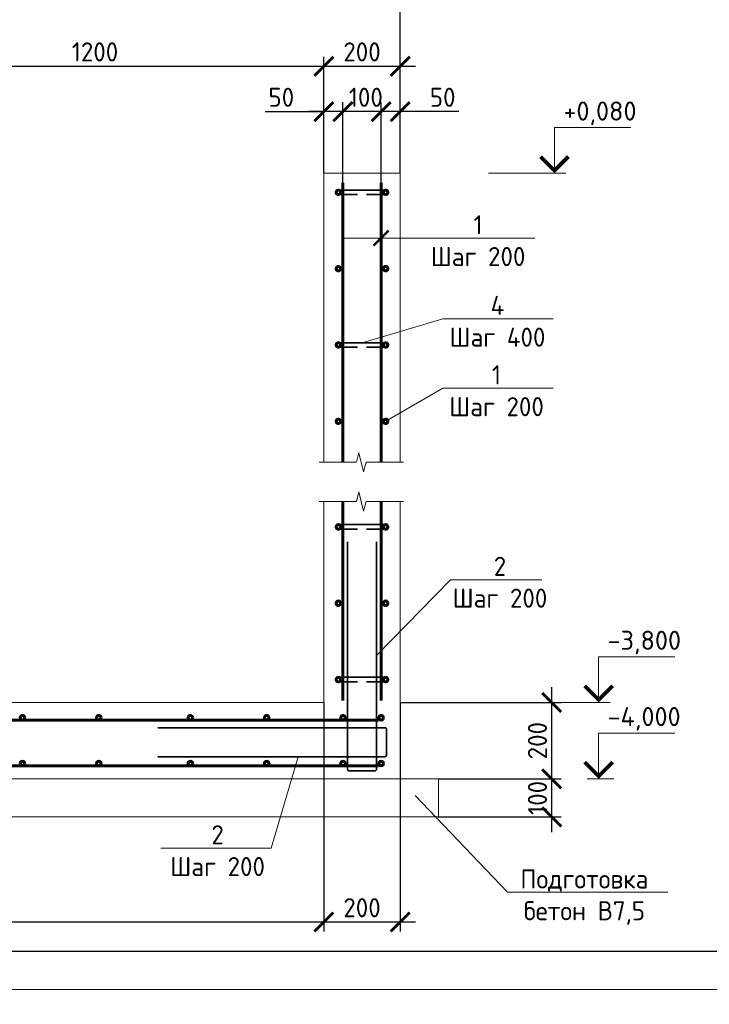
# Model space of a CAD drawing. Header units: millimetres. Extents: x 130535 to 3472113, y -52734 to 121434.
# Tile 48 of 100: x 558562 to 567601, y -7985 to 4917. Entities that reach past the tile are written whole.
import ezdxf
from ezdxf import colors
from ezdxf.entities.mleader import LeaderData, LeaderLine
from ezdxf.math import Vec2, Vec3

# ---------------------------------------------------------------- set-up
doc = ezdxf.new("R2010")
doc.units = ezdxf.units.MM
doc.layers.get('DEFPOINTS').update_dxf_attribs({"color": 1, "lineweight": 0})
for name, color, linetype, lineweight in [('Основная 0.35', 200, 'Continuous', 35), ('Основная 0.60', 142, 'Continuous', 60), ('РАЗМЕРЫ', 1, 'Continuous', 9), ('Разрез жилая часть$0$Отметки', 1, 'Continuous', 20), ('Символы 0.20', 1, 'Continuous', 20), ('Текст 0.25', 82, 'Continuous', 25), ('Тонкая', 81, 'Continuous', 20), ('Тонкая 0.20', 30, 'Continuous', 20), ('ТОНКИЕ', 7, 'Continuous', 9)]:
    doc.layers.add(name, color=color, linetype=linetype, lineweight=lineweight)
doc.layers.add('ТОЛСТЫЕ_ОСНОВНЫЕ', color=6, linetype='Continuous')
doc.styles.add('GOST-2.304_Type-B', font='GOST_Common.ttf')
doc.styles.add('ГОСТ', font='isocpeur.TTF')
doc.dimstyles.new('СПДС', dxfattribs={"dimscale": 100, "dimtxt": 2.5, "dimasz": 2.5, "dimexe": 1.25, "dimexo": 0, "dimtad": 1, "dimdec": 0, "dimtxsty": 'GOST-2.304_Type-B', "dimblk": 'ARCHTICK', "dimcen": 2.5, "dimdle": 2, "dimadec": 0, "dimazin": 2, "dimtfac": 0.75, "dimtdec": 0, "dimtmove": 1, "dimatfit": 3, "dimfxl": 1, "dimtolj": 1, "dimarcsym": 1})

# ---------------------------------------------------------------- blocks, each defined once
blk = doc.blocks.new('*U5')
at = {"layer": 'ТОЛСТЫЕ_ОСНОВНЫЕ', "color": 6}
blk.add_lwpolyline([(20, 5), (589, 5), (589, 415), (20, 415)], close=True, dxfattribs=at)
at = {"layer": 'ТОНКИЕ'}
blk.add_lwpolyline([(0, 0), (594, 0), (594, 420), (0, 420)], close=True, dxfattribs=at)
blk = doc.blocks.new('_ArchTick')
at = {"color": 0, "linetype": 'ByBlock', "const_width": 0.15}
blk.add_lwpolyline([(-0.5, -0.5), (0.5, 0.5)], dxfattribs=at)
blk = doc.blocks.new('_None')
blk = doc.blocks.new('*D376')
at = {"layer": 'DEFPOINTS', "color": 0, "linetype": 'Continuous', "lineweight": 0, "transparency": 16777216}
for p in [(563299, 3712), (563549, 2905), (563299, 2780)]:
    blk.add_point(p, dxfattribs=at)
at = {"layer": 'РАЗМЕРЫ', "color": 0, "linetype": 'Continuous', "lineweight": -2, "transparency": 16777216}
for p, q in [((563299, 2780), (563299, 3837)), ((563549, 2905), (563549, 3837)), ((563749, 3712), (563099, 3712)), ((564319, 3712), (563549, 3712))]:
    blk.add_line(p, q, dxfattribs=at)
at = {"layer": 'РАЗМЕРЫ', "color": 0, "linetype": 'Continuous', "lineweight": -2, "transparency": 16777216, "xscale": 250, "yscale": 250, "zscale": 250, "rotation": 180}
blk.add_blockref('_ArchTick', (563299, 3712), dxfattribs=at)
at = {"layer": 'РАЗМЕРЫ', "color": 0, "linetype": 'Continuous', "lineweight": -2, "transparency": 16777216, "xscale": 250, "yscale": 250, "zscale": 250}
blk.add_blockref('_ArchTick', (563549, 3712), dxfattribs=at)
at = {"layer": 'РАЗМЕРЫ', "color": 0, "linetype": 'Continuous', "lineweight": 0, "transparency": 16777216, "insert": (564106, 3900), "char_height": 250, "attachment_point": 5, "style": 'GOST-2.304_Type-B'}
blk.add_mtext('\\A1;50', dxfattribs=at)
blk = doc.blocks.new('*D377')
at = {"layer": 'DEFPOINTS', "color": 0, "linetype": 'Continuous', "lineweight": 0, "transparency": 16777216}
for p in [(562799, 3712), (562799, 2780), (563299, 2780)]:
    blk.add_point(p, dxfattribs=at)
at = {"layer": 'РАЗМЕРЫ', "color": 0, "linetype": 'Continuous', "lineweight": -2, "transparency": 16777216}
for p, q in [((562799, 2780), (562799, 3837)), ((563299, 2780), (563299, 3837)), ((563499, 3712), (562599, 3712))]:
    blk.add_line(p, q, dxfattribs=at)
at = {"layer": 'РАЗМЕРЫ', "color": 0, "linetype": 'Continuous', "lineweight": -2, "transparency": 16777216, "xscale": 250, "yscale": 250, "zscale": 250, "rotation": 180}
blk.add_blockref('_ArchTick', (562799, 3712), dxfattribs=at)
at = {"layer": 'РАЗМЕРЫ', "color": 0, "linetype": 'Continuous', "lineweight": -2, "transparency": 16777216, "xscale": 250, "yscale": 250, "zscale": 250}
blk.add_blockref('_ArchTick', (563299, 3712), dxfattribs=at)
at = {"layer": 'РАЗМЕРЫ', "color": 0, "linetype": 'Continuous', "lineweight": 0, "transparency": 16777216, "insert": (563099, 3900), "char_height": 250, "attachment_point": 5, "style": 'GOST-2.304_Type-B'}
blk.add_mtext('\\A1;100', dxfattribs=at)
blk = doc.blocks.new('*D378')
at = {"layer": 'DEFPOINTS', "color": 0, "linetype": 'Continuous', "lineweight": 0, "transparency": 16777216}
for p in [(562549, 3712), (562549, 2905), (562799, 2780)]:
    blk.add_point(p, dxfattribs=at)
at = {"layer": 'РАЗМЕРЫ', "color": 0, "linetype": 'Continuous', "lineweight": -2, "transparency": 16777216}
for p, q in [((562549, 2905), (562549, 3837)), ((562799, 2780), (562799, 3837)), ((561779, 3712), (562549, 3712)), ((562999, 3712), (562349, 3712))]:
    blk.add_line(p, q, dxfattribs=at)
at = {"layer": 'РАЗМЕРЫ', "color": 0, "linetype": 'Continuous', "lineweight": -2, "transparency": 16777216, "xscale": 250, "yscale": 250, "zscale": 250, "rotation": 180}
blk.add_blockref('_ArchTick', (562549, 3712), dxfattribs=at)
at = {"layer": 'РАЗМЕРЫ', "color": 0, "linetype": 'Continuous', "lineweight": -2, "transparency": 16777216, "xscale": 250, "yscale": 250, "zscale": 250}
blk.add_blockref('_ArchTick', (562799, 3712), dxfattribs=at)
at = {"layer": 'РАЗМЕРЫ', "color": 0, "linetype": 'Continuous', "lineweight": 0, "transparency": 16777216, "insert": (561991, 3900), "char_height": 250, "attachment_point": 5, "style": 'GOST-2.304_Type-B'}
blk.add_mtext('\\A1;50', dxfattribs=at)
blk = doc.blocks.new('*D379')
at = {"layer": 'DEFPOINTS', "color": 0, "linetype": 'Continuous', "lineweight": 0, "transparency": 16777216}
for p in [(562549, -4030), (549999, -5520), (562549, -6906)]:
    blk.add_point(p, dxfattribs=at)
at = {"layer": 'РАЗМЕРЫ', "color": 0, "linetype": 'Continuous', "lineweight": -2, "transparency": 16777216}
for p, q in [((562549, -4030), (562549, -7031)), ((549999, -5520), (549999, -7031)), ((549799, -6906), (562749, -6906))]:
    blk.add_line(p, q, dxfattribs=at)
at = {"layer": 'РАЗМЕРЫ', "color": 0, "linetype": 'Continuous', "lineweight": -2, "transparency": 16777216, "xscale": 250, "yscale": 250, "zscale": 250, "rotation": 180}
blk.add_blockref('_ArchTick', (549999, -6906), dxfattribs=at)
at = {"layer": 'РАЗМЕРЫ', "color": 0, "linetype": 'Continuous', "lineweight": -2, "transparency": 16777216, "xscale": 250, "yscale": 250, "zscale": 250}
blk.add_blockref('_ArchTick', (562549, -6906), dxfattribs=at)
at = {"layer": 'РАЗМЕРЫ', "color": 0, "linetype": 'Continuous', "lineweight": 0, "transparency": 16777216, "insert": (556274, -6719), "char_height": 250, "attachment_point": 5, "style": 'GOST-2.304_Type-B'}
blk.add_mtext('\\A1;2510', dxfattribs=at)
blk = doc.blocks.new('*D380')
at = {"layer": 'DEFPOINTS', "color": 0, "linetype": 'Continuous', "lineweight": 0, "transparency": 16777216}
for p in [(562549, -4030), (563549, -4030), (563549, -6906)]:
    blk.add_point(p, dxfattribs=at)
at = {"layer": 'РАЗМЕРЫ', "color": 0, "linetype": 'Continuous', "lineweight": -2, "transparency": 16777216}
for p, q in [((562549, -4030), (562549, -7031)), ((563549, -4030), (563549, -7031)), ((562349, -6906), (563749, -6906))]:
    blk.add_line(p, q, dxfattribs=at)
at = {"layer": 'РАЗМЕРЫ', "color": 0, "linetype": 'Continuous', "lineweight": -2, "transparency": 16777216, "xscale": 250, "yscale": 250, "zscale": 250, "rotation": 180}
blk.add_blockref('_ArchTick', (562549, -6906), dxfattribs=at)
at = {"layer": 'РАЗМЕРЫ', "color": 0, "linetype": 'Continuous', "lineweight": -2, "transparency": 16777216, "xscale": 250, "yscale": 250, "zscale": 250}
blk.add_blockref('_ArchTick', (563549, -6906), dxfattribs=at)
at = {"layer": 'РАЗМЕРЫ', "color": 0, "linetype": 'Continuous', "lineweight": 0, "transparency": 16777216, "insert": (563049, -6719), "char_height": 250, "attachment_point": 5, "style": 'GOST-2.304_Type-B'}
blk.add_mtext('\\A1;200', dxfattribs=at)
blk = doc.blocks.new('*D381')
at = {"layer": 'DEFPOINTS', "color": 0, "linetype": 'Continuous', "lineweight": 0, "transparency": 16777216}
for p in [(564049, -5030), (565535, -5030), (564049, -5530)]:
    blk.add_point(p, dxfattribs=at)
at = {"layer": 'РАЗМЕРЫ', "color": 0, "linetype": 'Continuous', "lineweight": -2, "transparency": 16777216}
for p, q in [((565535, -5730), (565535, -4830)), ((564049, -5030), (565660, -5030)), ((564049, -5530), (565660, -5530))]:
    blk.add_line(p, q, dxfattribs=at)
at = {"layer": 'РАЗМЕРЫ', "color": 0, "linetype": 'Continuous', "lineweight": -2, "transparency": 16777216, "xscale": 250, "yscale": 250, "zscale": 250}
for p, rotation in [((565535, -5030), 90), ((565535, -5530), 270)]:
    blk.add_blockref('_ArchTick', p, dxfattribs=dict(at, rotation=rotation))
at = {"layer": 'РАЗМЕРЫ', "color": 0, "linetype": 'Continuous', "lineweight": 0, "transparency": 16777216, "insert": (565348, -5280), "char_height": 250, "attachment_point": 5, "rotation": 90, "style": 'GOST-2.304_Type-B'}
blk.add_mtext('\\A1;100', dxfattribs=at)
blk = doc.blocks.new('*D382')
at = {"layer": 'DEFPOINTS', "color": 0, "linetype": 'Continuous', "lineweight": 0, "transparency": 16777216}
for p in [(563549, -4030), (565535, -4030), (564049, -5030)]:
    blk.add_point(p, dxfattribs=at)
at = {"layer": 'РАЗМЕРЫ', "color": 0, "linetype": 'Continuous', "lineweight": -2, "transparency": 16777216}
for p, q in [((565535, -5230), (565535, -3830)), ((563549, -4030), (565660, -4030)), ((564049, -5030), (565660, -5030))]:
    blk.add_line(p, q, dxfattribs=at)
at = {"layer": 'РАЗМЕРЫ', "color": 0, "linetype": 'Continuous', "lineweight": -2, "transparency": 16777216, "xscale": 250, "yscale": 250, "zscale": 250}
for p, rotation in [((565535, -4030), 90), ((565535, -5030), 270)]:
    blk.add_blockref('_ArchTick', p, dxfattribs=dict(at, rotation=rotation))
at = {"layer": 'РАЗМЕРЫ', "color": 0, "linetype": 'Continuous', "lineweight": 0, "transparency": 16777216, "insert": (565348, -4530), "char_height": 250, "attachment_point": 5, "rotation": 90, "style": 'GOST-2.304_Type-B'}
blk.add_mtext('\\A1;200', dxfattribs=at)
blk = doc.blocks.new('*D363')
at = {"layer": 'DEFPOINTS', "color": 0, "linetype": 'Continuous', "lineweight": 0, "transparency": 16777216}
for p in [(563549, 4307), (562549, 2905), (563549, 2905)]:
    blk.add_point(p, dxfattribs=at)
at = {"layer": 'РАЗМЕРЫ', "color": 0, "linetype": 'Continuous', "lineweight": -2, "transparency": 16777216}
for p, q in [((562549, 2905), (562549, 4432)), ((563549, 2905), (563549, 4432)), ((562349, 4307), (563749, 4307))]:
    blk.add_line(p, q, dxfattribs=at)
at = {"layer": 'РАЗМЕРЫ', "color": 0, "linetype": 'Continuous', "lineweight": -2, "transparency": 16777216, "xscale": 250, "yscale": 250, "zscale": 250, "rotation": 180}
blk.add_blockref('_ArchTick', (562549, 4307), dxfattribs=at)
at = {"layer": 'РАЗМЕРЫ', "color": 0, "linetype": 'Continuous', "lineweight": -2, "transparency": 16777216, "xscale": 250, "yscale": 250, "zscale": 250}
blk.add_blockref('_ArchTick', (563549, 4307), dxfattribs=at)
at = {"layer": 'РАЗМЕРЫ', "color": 0, "linetype": 'Continuous', "lineweight": 0, "transparency": 16777216, "insert": (563049, 4495), "char_height": 250, "attachment_point": 5, "style": 'GOST-2.304_Type-B'}
blk.add_mtext('\\A1;200', dxfattribs=at)
blk = doc.blocks.new('*D362')
at = {"layer": 'DEFPOINTS', "color": 0, "linetype": 'Continuous', "lineweight": 0, "transparency": 16777216}
for p in [(548699, 5238), (548699, 2905), (563549, 2905)]:
    blk.add_point(p, dxfattribs=at)
at = {"layer": 'РАЗМЕРЫ', "color": 0, "linetype": 'Continuous', "lineweight": -2, "transparency": 16777216}
for p, q in [((548699, 2905), (548699, 5363)), ((563549, 2905), (563549, 5363)), ((563749, 5238), (548499, 5238))]:
    blk.add_line(p, q, dxfattribs=at)
at = {"layer": 'РАЗМЕРЫ', "color": 0, "linetype": 'Continuous', "lineweight": -2, "transparency": 16777216, "xscale": 250, "yscale": 250, "zscale": 250, "rotation": 180}
blk.add_blockref('_ArchTick', (548699, 5238), dxfattribs=at)
at = {"layer": 'РАЗМЕРЫ', "color": 0, "linetype": 'Continuous', "lineweight": -2, "transparency": 16777216, "xscale": 250, "yscale": 250, "zscale": 250}
blk.add_blockref('_ArchTick', (563549, 5238), dxfattribs=at)
at = {"layer": 'РАЗМЕРЫ', "color": 0, "linetype": 'Continuous', "lineweight": 0, "transparency": 16777216, "insert": (556124, 5426), "char_height": 250, "attachment_point": 5, "style": 'GOST-2.304_Type-B'}
blk.add_mtext('\\A1;2970', dxfattribs=at)
blk = doc.blocks.new('*D405')
at = {"layer": 'DEFPOINTS', "color": 0, "linetype": 'Continuous', "lineweight": 0, "transparency": 16777216}
for p in [(562549, 4307), (556549, 2905), (562549, 2905)]:
    blk.add_point(p, dxfattribs=at)
at = {"layer": 'РАЗМЕРЫ', "color": 0, "linetype": 'Continuous', "lineweight": -2, "transparency": 16777216}
for p, q in [((556549, 2905), (556549, 4432)), ((562549, 2905), (562549, 4432)), ((556349, 4307), (562749, 4307))]:
    blk.add_line(p, q, dxfattribs=at)
at = {"layer": 'РАЗМЕРЫ', "color": 0, "linetype": 'Continuous', "lineweight": -2, "transparency": 16777216, "xscale": 250, "yscale": 250, "zscale": 250, "rotation": 180}
blk.add_blockref('_ArchTick', (556549, 4307), dxfattribs=at)
at = {"layer": 'РАЗМЕРЫ', "color": 0, "linetype": 'Continuous', "lineweight": -2, "transparency": 16777216, "xscale": 250, "yscale": 250, "zscale": 250}
blk.add_blockref('_ArchTick', (562549, 4307), dxfattribs=at)
at = {"layer": 'РАЗМЕРЫ', "color": 0, "linetype": 'Continuous', "lineweight": 0, "transparency": 16777216, "insert": (559549, 4495), "char_height": 250, "attachment_point": 5, "style": 'GOST-2.304_Type-B'}
blk.add_mtext('\\A1;1200', dxfattribs=at)

msp = doc.modelspace()

# ---------------------------------------------------------------- linework, layer by layer
at = {"layer": 'Основная 0.35'}
for p, q in [((563359.3, 2684.6), (562739.3, 2684.6)), ((562739.3, 2624.6), (562989.3, 2624.6)), ((563359.3, 2624.6), (563109.3, 2624.6)), ((563359.3, 684.6), (562739.3, 684.6)), ((562739.3, 624.6), (562989.3, 624.6)), ((563359.3, 624.6), (563109.3, 624.6)), ((563359.3, -1699.7), (562739.3, -1699.7)), ((562739.3, -1759.7), (562989.3, -1759.7)), ((563359.3, -1759.7), (563109.3, -1759.7)), ((563359.3, -3699.7), (562739.3, -3699.7)), ((562739.3, -3759.7), (562989.3, -3759.7)), ((563359.3, -3759.7), (563109.3, -3759.7))]:
    msp.add_line(p, q, dxfattribs=at)
for points in [[(563239.3, -1926.7), (563239.3, -4901.7, -0.4142136), (563214.3, -4926.7), (562884.3, -4926.7, -0.4142136), (562859.3, -4901.7), (562859.3, -1926.7)], [(560371.8, -4360.2), (563346.8, -4360.2, -0.4142136), (563371.8, -4385.2), (563371.8, -4715.2, -0.4142136), (563346.8, -4740.2), (560371.8, -4740.2)]]:
    msp.add_lwpolyline(points, format="xyb", dxfattribs=at)
for centre, start, end in [((562739.3, 2654.6), 90, 270), ((563359.3, 2654.6), 270, 90), ((562739.3, -1729.7), 90, 270), ((563359.3, -1729.7), 270, 90), ((562739.3, -3729.7), 90, 270), ((563359.3, -3729.7), 270, 90)]:
    msp.add_arc(centre, 30, start, end, dxfattribs=at)
at = {"layer": 'Основная 0.60'}
for p, q in [((562799.3, -882.3), (562799.3, 2779.6)), ((563299.3, -882.3), (563299.3, 2779.6)), ((562799.3, -4004.7), (562799.3, -1396.4)), ((563299.3, -4004.7), (563299.3, -1396.4)), ((563265.5, -4259.7), (550124.3, -4259.7)), ((563265.5, -4859.7), (550124.3, -4859.7))]:
    msp.add_line(p, q, dxfattribs=at)
for centre in [(562739.3, 2654.6), (563359.3, 2654.6), (562739.3, 1654.6), (563359.3, 1654.6), (562739.3, 654.6), (563359.3, 654.6), (562739.3, -345.4), (563359.3, -345.4), (562739.3, -1729.7), (563359.3, -1729.7), (562739.3, -2729.7), (563359.3, -2729.7), (562739.3, -3729.7), (563359.3, -3729.7), (558599.3, -4229.7), (559599.3, -4229.7), (560799.3, -4229.7), (561799.3, -4229.7), (562799.3, -4229.7), (563299.3, -4229.7), (558599.3, -4829.7), (559599.3, -4829.7), (560799.3, -4829.7), (561799.3, -4829.7), (562799.3, -4829.7), (563299.3, -4829.7)]:
    msp.add_circle(centre, 30, dxfattribs=at)
at = {"layer": 'РАЗМЕРЫ', "linetype": 'Continuous', "lineweight": 0}
msp.add_line((564210, -2421.1), (563239.3, -3414.2), dxfattribs=at)
at = {"layer": 'РАЗМЕРЫ', "color": 3, "linetype": 'Continuous', "lineweight": 0}
msp.add_line((566347.7, -5029.7), (566150.3, -5029.7), dxfattribs=at)
at = {"layer": 'Символы 0.20', "color": 1, "linetype": 'Continuous', "lineweight": 20, "ltscale": 100}
for p, q in [((565571.3, 3504.6), (566571.3, 3504.6)), ((564705.2, 2904.6), (565571.3, 2904.6)), ((566150.3, -3429.7), (567150.3, -3429.7)), ((565284.2, -4029.7), (566150.3, -4029.7)), ((566150.3, -4429.7), (567150.3, -4429.7))]:
    msp.add_line(p, q, dxfattribs=at)
at = {"layer": 'Символы 0.20', "color": 1, "linetype": 'Continuous', "lineweight": 20, "ltscale": 10000}
for p, q in [((565721.3, 2904.6), (565421.3, 2904.6)), ((566300.3, -4029.7), (566000.3, -4029.7)), ((566300.3, -5029.7), (566000.3, -5029.7))]:
    msp.add_line(p, q, dxfattribs=at)
for points in [[(565571.3, 2904.6), (565571.3, 3504.6)], [(566150.3, -4029.7), (566150.3, -3429.7)], [(566150.3, -5029.7), (566150.3, -4429.7)]]:
    msp.add_lwpolyline(points, dxfattribs=at)
at = {"layer": 'Символы 0.20', "color": 1, "linetype": 'Continuous', "lineweight": 20, "ltscale": 10000, "const_width": 50}
for points in [[(565389, 3122.3), (565571.3, 2940), (565753.7, 3122.3)], [(565968, -3812), (566150.3, -3994.4), (566332.6, -3812)], [(565968, -4812), (566150.3, -4994.4), (566332.6, -4812)]]:
    msp.add_lwpolyline(points, dxfattribs=at)
at = {"layer": 'Символы 0.20'}
msp.add_lwpolyline([(564210, -2421.1), (565404.6, -2421.1)], dxfattribs=at)
at = {"layer": 'Тонкая'}
for points in [[(562486.8, -882.3), (562561.8, -882.3), (562976.6, -882.3), (563007.8, -757.3), (563070.3, -1007.3), (563101.6, -882.3), (563516.3, -882.3), (563591.3, -882.3)], [(562486.8, -1396.4), (562561.8, -1396.4), (562976.6, -1396.4), (563007.8, -1271.4), (563070.3, -1521.4), (563101.6, -1396.4), (563516.3, -1396.4), (563591.3, -1396.4)]]:
    msp.add_lwpolyline(points, dxfattribs=at)
at = {"layer": 'Тонкая 0.20'}
for p, q in [((562549.3, 2904.6), (563549.3, 2904.6)), ((562549.3, -882.3), (562549.3, 2904.6)), ((563549.3, 2904.6), (563549.3, -882.3)), ((562549.3, -882.3), (562549.3, -694.5)), ((563549.3, -694.5), (563549.3, -882.3)), ((562549.3, -4029.7), (562549.3, -1396.4)), ((562549.3, -4004.7), (562549.3, -1396.4)), ((563549.3, -1396.4), (563549.3, -4004.7)), ((563549.3, -1396.4), (563549.3, -5029.7)), ((549999.3, -4029.7), (562549.3, -4029.7)), ((564049.3, -5029.7), (549999.3, -5029.7)), ((564049.3, -5029.7), (564049.3, -5529.7)), ((565049.3, -5029.7), (565549.3, -5029.7)), ((564049.3, -5529.7), (549999.3, -5529.7))]:
    msp.add_line(p, q, dxfattribs=at)

# ---------------------------------------------------------------- block references
at = {"xscale": 100, "yscale": 100, "zscale": 100}
msp.add_blockref('*U5', (539249.9, -7790.1), dxfattribs=at)
msp.add_blockref('*U5', (539249.9, -7790.1), dxfattribs=at)

# ---------------------------------------------------------------- texts
at = {"insert": (153574.3, 18462.6), "char_height": 330, "attachment_point": 1, "style": 'ГОСТ'}
msp.add_mtext_dynamic_manual_height_columns('\\pi10055.14148;{\\H1.5152x;\\P\\pi7542.56108;Общие указания\\P\\pi1650;}1.^IРабочая документация разработана в соответствии с заданием на проектирование, требованиями действующих технических регламентов, стандартов, сводов правил и других документов, содержащих установленные требования.\\P2.^IРабочая документация выполнена в соответствии со следующими нормативными и техническими документами:\\P-^IСП 20.13330.2016 "Нагрузки и Воздействия";\\P-^IСП 63.13330.2012 "Бетонные и железобетонные конструкции. Основные положения";\\P-^IСП 22.13330.2016 "Основания зданий и сооружений";\\P-^IСП 45.13330.2012 "Земляные сооружения, основания и фундаменты".\\P3.   За относительную отметку 0,000 принята отметка чистого пола первого этажа.\\P4.^IПеречень видов работ, для которых необходимо составлять акты освидетельствования скрытых работ:\\P-^Iармирование конструкций;\\P-^Iосвидетельствование опалубки перед бетонированием;\\P-^Iвыполнение сварочных работ;\\P-^Iотбор контрольных проб бетона;\\P-^Iсоответствие законченных железобетонных конструкций проекту с отображением качества работ;\\P-^Iустройство монолитных конструкций, выполняемых в зимнее время;  \\P\\pi0;        -    устройство гидроизоляции;\\P\\pi1650;-^Iуплотнение грунтов и обратную засыпку.\\PЗапрещается выполнение последующих работ при отсутствии актов освидетельствования предшествующих скрытых работ во всех случаях.\\P\\pi0;        5. Проект рассчитан на производство работ в период положительных температур. В случае выполнения работ при отрицательных температурах необходимо выполнять требования СНиП часть 3 по производству работ и ППР.\\P        6. При минимальной температуре воздуха до минус 15°С допускается:\\P\\pi1650;-выдерживание бетона в конструкции методом термоса, при предварительном разогреве бетонной смеси;\\P -форсированный электроразогрев бетона в конструкции с повторным уплотнением.\\PПри минимальной температуре воздуха до минус 25°С допускается:\\P -обогрев бетона в греющей опалубке с помощью низкотемпературных электронагревателей;\\P -электродный сквозной прогрев бетона;\\P -электрообогрев с помощью греющего провода.', width=18460.283, gutter_width=5800, heights=[33815.2], dxfattribs=at)
at = {"layer": 'Разрез жилая часть$0$Отметки', "linetype": 'Continuous', "lineweight": 25, "ltscale": 100, "style": 'ГОСТ'}
for s, p in [('+0,080', (565688.8, 3594.6)), ('-3,800', (566267.8, -3339.7)), ('-4,000', (566267.8, -4339.7))]:
    msp.add_text(s, height=250, dxfattribs=at).set_placement(p)
at = {"layer": 'Символы 0.20', "insert": (564857.1, -2121.1), "char_height": 250, "attachment_point": 2, "style": 'GOST-2.304_Type-B'}
msp.add_mtext('2\\PШаг 200', dxfattribs=at)
at = {"layer": 'Текст 0.25', "char_height": 250, "attachment_point": 1, "style": 'GOST-2.304_Type-B'}
for s, insert in [('\\pi750;1 Обратную засыпку пазух выполнять непучинистым, ненабухающим грунтом без органических включений с проливкой водой слоями не более 20 см с уплотнением грунта до коэффициента уплотнения 0,95.\\P2 При производстве земляных работ не допускать ухудшения свойств грунтов и качества подготовленного основания вследствие замачивания, промерзания, размыва, повреждения механизмами и транспортом.\\P3 Поз. 5 установить на хим. анкер BIT 200 (EASY FIX DIT-200) или аналог. Анкеровка выполняется в теле стен и в теле плиты по всей длине с шагом 400 мм.\\P4 При изготовлении пространственных арматурных каркасов соединение стержней выполнять при помощи вязальной проволоки. \\P5 Поз. 4 установить в шахматном порядке.\\P6 Выполнить обмазочную гидроизоляцию всех поверхностей, соприкасающихся с грунтом, горячим битумом за 2 раза.', (385539.3, 4816.9)), ('\\pi750;1 Обратную засыпку пазух выполнять непучинистым, ненабухающим грунтом без органических включений с проливкой водой слоями не более 20 см с уплотнением грунта до коэффициента уплотнения 0,95.\\P2 При производстве земляных работ не допускать ухудшения свойств грунтов и качества подготовленного основания вследствие замачивания, промерзания, размыва, повреждения механизмами и транспортом.\\P3 Поз. 5 установить на хим. анкер BIT 200 (EASY FIX DIT-200) или аналог. Анкеровка выполняется в теле стен и в теле плиты по всей длине с шагом 400 мм.\\P4 При изготовлении пространственных арматурных каркасов соединение стержней выполнять при помощи вязальной проволоки. \\P5 Поз. 4 установить в шахматном порядке.\\P6 Выполнить обмазочную гидроизоляцию всех поверхностей, соприкасающихся с грунтом, горячим битумом за 2 раза.', (451078.6, 4816.9)), ('\\pi750;1 Обратную засыпку пазух выполнять непучинистым, ненабухающим грунтом без органических включений с проливкой водой слоями не более 20 см с уплотнением грунта до коэффициента уплотнения 0,95.\\P2 При производстве земляных работ не допускать ухудшения свойств грунтов и качества подготовленного основания вследствие замачивания, промерзания, размыва, повреждения механизмами и транспортом.\\P3 Поз. 5 установить на хим. анкер BIT 200 (EASY FIX DIT-200) или аналог. Анкеровка выполняется в теле стен, ступеней и в теле плиты по всей длине с шагом 400 мм.\\P4 При изготовлении пространственных арматурных каркасов соединение стержней выполнять при помощи вязальной проволоки. \\P5 Поз. 4 установить в шахматном порядке.\\P6 Выполнить обмазочную гидроизоляцию всех поверхностей, соприкасающихся с грунтом, горячим битумом за 2 раза.\\P7 Поз. 2 выполняется в теле стен, ступеней и в теле плиты по всей длине с шагом 200 мм', (515636.1, 4816.9))]:
    msp.add_mtext_dynamic_manual_height_columns(s, width=17507.725, gutter_width=1250, heights=[0], dxfattribs=dict(at, insert=insert))

# ---------------------------------------------------------------- dimensions: what is measured, and where the dimension line sits
at = {"layer": 'РАЗМЕРЫ', "color": 3, "linetype": 'Continuous', "lineweight": 0}
for base, p1, p2, picture, middle in [((548699.3, 5238.3), (563549.3, 2904.6), (548699.3, 2904.6), '*D362', (556124.3, 5425.8)), ((562549.3, 4307.1), (556549.3, 2904.6), (562549.3, 2904.6), '*D405', (559549.3, 4494.6)), ((563549.3, 4307.1), (562549.3, 2904.6), (563549.3, 2904.6), '*D363', (563049.3, 4494.6))]:
    dim = msp.add_linear_dim(base=base, p1=p1, p2=p2, dimstyle='СПДС', override={"dimlfac": 0.2}, dxfattribs=at)
    dim.commit()
    dim.dimension.update_dxf_attribs({"geometry": picture, "text_midpoint": middle})
for base, p1, p2, angle, picture, middle in [((562549.3, 3712.2), (562799.3, 2779.6), (562549.3, 2904.6), 180, '*D378', (561991.1, 3681.2)), ((562799.3, 3712.2), (563299.3, 2779.6), (562799.3, 2779.6), 180, '*D377', (563099.3, 3712.2)), ((563299.3, 3712.2), (563549.3, 2904.6), (563299.3, 2779.6), 180, '*D376', (564106, 3682.2)), ((565535.2, -5029.7), (564049.3, -5529.7), (564049.3, -5029.7), 90, '*D381', (565535.2, -5279.7))]:
    dim = msp.add_linear_dim(base=base, p1=p1, p2=p2, angle=angle, dimstyle='СПДС', override={"dimlfac": 0.2}, dxfattribs=at)
    dim.commit()
    dim.dimension.update_dxf_attribs({"geometry": picture, "text_midpoint": middle, "dimtype": 160})
for base, p1, p2, angle, picture, middle in [((565535.2, -4029.7), (564049.3, -5029.7), (563549.3, -4029.7), 90, '*D382', (565347.7, -4529.7)), ((562549.3, -6906.1), (549999.3, -5520.5), (562549.3, -4029.7), 180, '*D379', (556274.3, -6718.6)), ((563549.3, -6906.1), (562549.3, -4029.7), (563549.3, -4029.7), 180, '*D380', (563049.3, -6718.6))]:
    dim = msp.add_linear_dim(base=base, p1=p1, p2=p2, angle=angle, dimstyle='СПДС', override={"dimlfac": 0.2}, dxfattribs=at)
    dim.commit()
    dim.dimension.update_dxf_attribs({"geometry": picture, "text_midpoint": middle})

# ---------------------------------------------------------------- leaders
at = {"layer": 'Символы 0.20'}
ml = msp.add_multileader_mtext('Standard', dxfattribs=at)
ml.set_content('1\\PШаг 200', color=256, style='GOST-2.304_Type-B')
ml.set_leader_properties(color=256, linetype='ByLayer', lineweight=-1)
ml.set_arrow_properties(name='ARCHTICK')
ml.build(insert=Vec2(0, 0))
ml.multileader.update_dxf_attribs({"text_left_attachment_type": 6, "text_right_attachment_type": 6, "dogleg_length": 1, "arrow_head_size": 200, "scale": 20})
ctx = ml.context
ctx.base_point, ctx.scale, ctx.char_height, ctx.arrow_head_size, ctx.landing_gap_size, ctx.plane_origin = Vec3(563968.2, 2054.9), 20, 250, 200, 9, Vec3(551449.3, 7970.5)
ctx.left_attachment, ctx.right_attachment, ctx.text_align_type = 6, 6, 1
notes = []
notes.append((ctx, [(1, (1, 1, 0), (563868.2, 2054.9), (1, 0), 100, [(1, [(563299.3, 2054.9), (562799.3, 2054.9)], 0, [])])]))
ctx.mtext.insert, ctx.mtext.alignment, ctx.mtext.flow_direction = Vec3(564570, 2354.9), 2, 5
ml = msp.add_multileader_mtext('Standard', dxfattribs=at)
ml.set_content('4\\PШаг 400', color=256, style='GOST-2.304_Type-B')
ml.set_leader_properties(color=256, linetype='ByLayer', lineweight=-1)
ml.set_arrow_properties(name='NONE')
ml.build(insert=Vec2(0, 0))
ml.multileader.update_dxf_attribs({"text_left_attachment_type": 6, "text_right_attachment_type": 6, "dogleg_length": 1, "arrow_head_size": 18, "scale": 20})
ctx = ml.context
ctx.base_point, ctx.scale, ctx.char_height, ctx.arrow_head_size, ctx.landing_gap_size, ctx.plane_origin = Vec3(564210, 998.2), 20, 250, 18, 9, Vec3(551509.3, 2860.4)
ctx.left_attachment, ctx.right_attachment, ctx.text_align_type = 6, 6, 1
notes.append((ctx, [(0, (1, 1, 0), (564110, 998.2), (1, 0), 100, [(0, [(563049.3, 684.6)], 0, [])])]))
ctx.mtext.insert, ctx.mtext.alignment, ctx.mtext.flow_direction = Vec3(564824.3, 1298.2), 2, 5
ml = msp.add_multileader_mtext('Standard', dxfattribs=at)
ml.set_content('1\\PШаг 200', color=256, style='GOST-2.304_Type-B')
ml.set_leader_properties(color=256, linetype='ByLayer', lineweight=-1)
ml.set_arrow_properties(name='NONE')
ml.build(insert=Vec2(0, 0))
ml.multileader.update_dxf_attribs({"text_left_attachment_type": 6, "text_right_attachment_type": 6, "dogleg_length": 1, "arrow_head_size": 18, "scale": 20})
ctx = ml.context
ctx.base_point, ctx.scale, ctx.char_height, ctx.arrow_head_size, ctx.landing_gap_size, ctx.plane_origin = Vec3(564210, 88), 20, 250, 18, 9, Vec3(551509.3, 5570.3)
ctx.left_attachment, ctx.right_attachment, ctx.text_align_type = 6, 6, 1
notes.append((ctx, [(0, (1, 1, 0), (564110, 88), (1, 0), 100, [(0, [(563359.3, -345.4)], 0, [])])]))
ctx.mtext.insert, ctx.mtext.alignment, ctx.mtext.flow_direction = Vec3(564811.8, 388), 2, 5
ml = msp.add_multileader_mtext('Standard', dxfattribs=at)
ml.set_content('2\\PШаг 200', color=256, style='GOST-2.304_Type-B')
ml.set_leader_properties(color=256, linetype='ByLayer', lineweight=-1)
ml.set_arrow_properties(name='NONE')
ml.build(insert=Vec2(0, 0))
ml.multileader.update_dxf_attribs({"text_left_attachment_type": 6, "text_right_attachment_type": 6, "dogleg_length": 1, "arrow_head_size": 18, "scale": 20})
ctx = ml.context
ctx.base_point, ctx.scale, ctx.char_height, ctx.arrow_head_size, ctx.landing_gap_size, ctx.plane_origin = Vec3(560554.5, -5938.4), 20, 250, 18, 9, Vec3(546614.8, -555.1)
ctx.left_attachment, ctx.right_attachment, ctx.text_align_type = 6, 6, 1
notes.append((ctx, [(1, (1, 1, 0), (561858.1, -5938.4), (-1, 0), 100, [(0, [(562211.2, -4740.2)], 0, [])])]))
ctx.mtext.insert, ctx.mtext.alignment, ctx.mtext.flow_direction = Vec3(561156.3, -5638.4), 2, 5
ml = msp.add_multileader_mtext('Standard', dxfattribs=at)
ml.set_content('Подготовка\\Pбетон В7,5', color=256, style='GOST-2.304_Type-B')
ml.set_leader_properties(color=256, linetype='ByLayer', lineweight=-1)
ml.set_arrow_properties(name='NONE')
ml.build(insert=Vec2(0, 0))
ml.multileader.update_dxf_attribs({"text_left_attachment_type": 6, "text_right_attachment_type": 6, "dogleg_length": 1, "arrow_head_size": 18, "scale": 20})
ctx = ml.context
ctx.base_point, ctx.scale, ctx.char_height, ctx.arrow_head_size, ctx.landing_gap_size, ctx.plane_origin = Vec3(565055, -6517.3), 20, 250, 18, 9, Vec3(554908.2, -2498.2)
ctx.left_attachment, ctx.right_attachment, ctx.text_align_type = 6, 6, 1
notes.append((ctx, [(1, (1, 1, 0), (564955, -6517.3), (1, 0), 100, [(0, [(563744.8, -5246.9)], 0, [])])]))
ctx.mtext.insert, ctx.mtext.alignment, ctx.mtext.flow_direction = Vec3(565964, -6217.3), 2, 5
for ctx, leaders in notes:
    for number, flags, end, landing, length, lines in leaders:
        leader = LeaderData()
        leader.index, (leader.has_last_leader_line, leader.has_dogleg_vector, leader.attachment_direction) = number, flags
        leader.last_leader_point, leader.dogleg_vector, leader.dogleg_length = Vec3(end), Vec3(landing), length
        for number, points, colour, breaks in lines:
            line = LeaderLine()
            line.index, line.vertices, line.color, line.breaks = number, Vec3.list(points), colors.encode_raw_color(colour), breaks
            leader.lines.append(line)
        ctx.leaders.append(leader)

doc.saveas('drawing.dxf')
